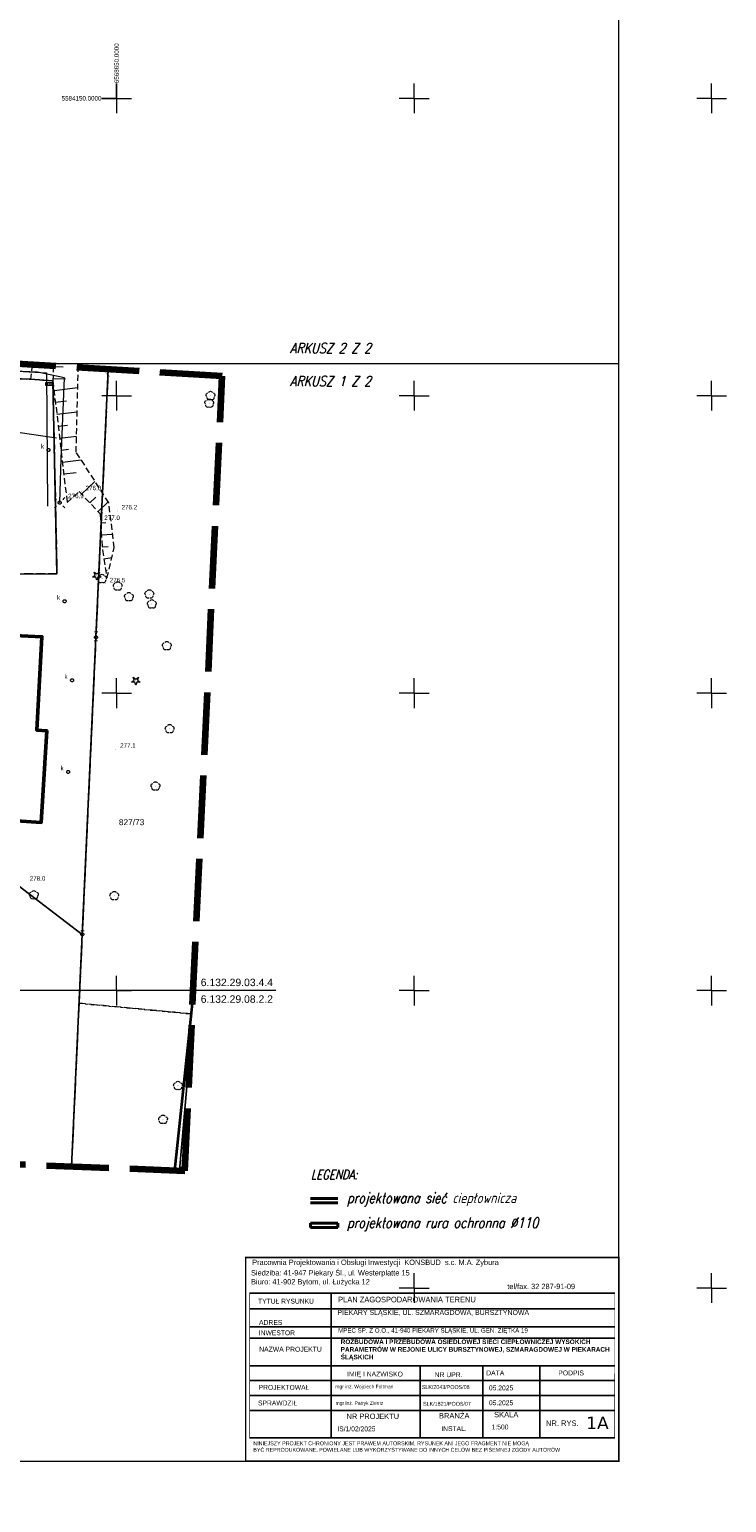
# Model space of a CAD drawing. Extents: x 0 to 6568752, y 0 to 5584302.
# Tile 47 of 58: x 6568635 to 6568752, y 5583914 to 5584162. Entities that reach past the tile are written whole.
import ezdxf
from ezdxf.enums import TextEntityAlignment as Align

# ---------------------------------------------------------------- set-up
doc = ezdxf.new("R2010")
doc.units = 0
doc.header["$PDSIZE"] = 0.75
for name, pattern in [('GAK', [3.5, 2, -0.7, 0.1, -0.7]), ('KROPK2', [1, 0.05, -0.95]), ('PRZER1-1', [1, 0.5, -0.5]), ('PRZER2-1', [1.5, 1, -0.5]), ('PRZER3-1', [2, 1.5, -0.5])]:
    doc.linetypes.add(name, pattern=pattern)
doc.layers.get('0').update_dxf_attribs({"linetype": 'CONTINUOUS'})
doc.layers.get('Defpoints').update_dxf_attribs({"linetype": 'CONTINUOUS'})
doc.layers.add('_D.OBRZEŻE', color=43, linetype='CONTINUOUS')
for name, color, linetype, lineweight in [('alarm', 51, 'CONTINUOUS', 50), ('EGBU', 7, 'CONTINUOUS', 50), ('EGDE', 7, 'CONTINUOUS', 18), ('EGDE_O', 7, 'CONTINUOUS', 18), ('EGPG', 7, 'CONTINUOUS', 18), ('GESJAE', 7, 'CONTINUOUS', 50), ('OTKC', 7, 'CONTINUOUS', 18), ('OTKJ', 7, 'CONTINUOUS', 18), ('OTKK', 7, 'CONTINUOUS', 25), ('OTOO', 7, 'CONTINUOUS', 35), ('OTRK', 7, 'CONTINUOUS', 18), ('OTRN', 7, 'CONTINUOUS', 13), ('OTRN_O', 7, 'CONTINUOUS', 13), ('ramka sekcji', 7, 'CONTINUOUS', 18), ('siec', 7, 'GAK', 70), ('SUEO', 7, 'CONTINUOUS', 18), ('zakres', 6, 'PRZER3-1', 106)]:
    doc.layers.add(name, color=color, linetype=linetype, lineweight=lineweight)
for name, color, linetype, lineweight, true_color in [('EGKK', 7, 'CONTINUOUS', 18, 0x24bc24), ('EGUG', 7, 'CONTINUOUS', 18, 0x008000), ('OTZG', 7, 'CONTINUOUS', 18, 0x008000), ('OTZL', 7, 'CONTINUOUS', 18, 0x008000), ('SUEP', 1, 'CONTINUOUS', 18, 0xff0000), ('SUKK', 7, 'CONTINUOUS', 18, 0x803300), ('SUKP', 7, 'CONTINUOUS', 18, 0x803300), ('SUKS', 7, 'CONTINUOUS', 18, 0x803300), ('SUKS_O', 7, 'CONTINUOUS', 18, 0x803300)]:
    doc.layers.add(name, color=color, linetype=linetype, lineweight=lineweight, true_color=true_color)
doc.styles.add('Arial', font='arial.ttf')
doc.styles.add('GEO-INFO', font='arial.ttf')
doc.styles.add('Opisy018', font='verdana.ttf', dxfattribs={"height": 20})
doc.styles.add('UZBROJENIE', font='SIMPLEX.shx', dxfattribs={"width": 0.8, "oblique": 15.00003, "height": 0.9})
doc.dimstyles.get("Standard").update_dxf_attribs({"dimtxt": 0.18, "dimasz": 0.18, "dimexe": 0.18, "dimexo": 0.0625, "dimgap": 0.09, "dimtad": 0, "dimtih": 1, "dimtoh": 1, "dimdec": 4, "dimzin": 0, "dimdsep": 46, "dimtxsty": 'Standard', "dimcen": 0.09, "dimadec": 0, "dimazin": 0, "dimtfac": 1, "dimtdec": 4, "dimtofl": 0, "dimtmove": 0, "dimatfit": 3, "dimfxl": 0, "dimtolj": 1, "dimtzin": 0, "dimarcsym": 0})

# ---------------------------------------------------------------- blocks, each defined once
blk = doc.blocks.new('D_GSPRDL1')
blk.add_hatch(color=0).paths.add_polyline_path([(0, -0.045), (0.013906, -0.042798), (0.02645, -0.036406), (0.036406, -0.02645), (0.042798, -0.013906), (0.045, 0), (0.042798, 0.013906), (0.036406, 0.02645), (0.02645, 0.036406), (0.013906, 0.042798), (0, 0.045), (-0.013906, 0.042798), (-0.02645, 0.036406), (-0.036406, 0.02645), (-0.042798, 0.013906), (-0.045, 0), (-0.042798, -0.013906), (-0.036406, -0.02645), (-0.02645, -0.036406), (-0.013906, -0.042798)])
at = {"color": 0}
for points in [[(-0.635969, -0.134326), (-0.70458, -0.024001), (-0.731429, 0.103115), (-0.713292, 0.231763), (-0.652348, 0.346501), (-0.55591, 0.433559), (-0.435555, 0.482485)], [(-0.324277, 0.563333), (-0.240553, 0.662679), (-0.127956, 0.727494), (0, 0.75), (0.127956, 0.727494), (0.240553, 0.662679), (0.324277, 0.563333)], [(0.435555, 0.482485), (0.55591, 0.433559), (0.652348, 0.346501), (0.713292, 0.231763), (0.731429, 0.103115), (0.70458, -0.024001), (0.635969, -0.134326)], [(-0.068773, -0.646351), (-0.194901, -0.677512), (-0.324092, -0.663766), (-0.440839, -0.606763), (-0.531129, -0.513345), (-0.584125, -0.394725), (-0.593465, -0.265141)], [(0.593465, -0.265141), (0.584125, -0.394725), (0.531129, -0.513345), (0.440839, -0.606763), (0.324092, -0.663766), (0.194901, -0.677512), (0.068773, -0.646351)]]:
    blk.add_lwpolyline(points, dxfattribs=at)
blk = doc.blocks.new('D_GSPRDI1')
blk.add_hatch(color=0).paths.add_polyline_path([(0, -0.045), (0.013906, -0.042798), (0.02645, -0.036406), (0.036406, -0.02645), (0.042798, -0.013906), (0.045, 0), (0.042798, 0.013906), (0.036406, 0.02645), (0.02645, 0.036406), (0.013906, 0.042798), (0, 0.045), (-0.013906, 0.042798), (-0.02645, 0.036406), (-0.036406, 0.02645), (-0.042798, 0.013906), (-0.045, 0), (-0.042798, -0.013906), (-0.036406, -0.02645), (-0.02645, -0.036406), (-0.013906, -0.042798)])
at = {"color": 0}
blk.add_lwpolyline([(0.272471, 0.088531), (0.713338, -0.231778), (0.168396, -0.231778), (0, -0.750048), (-0.168396, -0.231778), (-0.713338, -0.231778), (-0.272471, 0.088531), (-0.440867, 0.606801), (0, 0.286493), (0.440867, 0.606801)], close=True, dxfattribs=at)
blk = doc.blocks.new('D_GSPWPN1')
blk.add_hatch(color=0).paths.add_polyline_path([(-0.045, 0), (-0.043467, -0.011647), (-0.038971, -0.0225), (-0.03182, -0.03182), (-0.0225, -0.038971), (-0.011647, -0.043467), (0, -0.045), (0.011647, -0.043467), (0.0225, -0.038971), (0.03182, -0.03182), (0.038971, -0.0225), (0.043467, -0.011647), (0.045, 0), (0.043467, 0.011647), (0.038971, 0.0225), (0.03182, 0.03182), (0.0225, 0.038971), (0.011647, 0.043467), (0, 0.045), (-0.011647, 0.043467), (-0.0225, 0.038971), (-0.03182, 0.03182), (-0.038971, 0.0225), (-0.043467, 0.011647)])
blk = doc.blocks.new('D_GUPKKS1')
at = {"color": 0}
blk.add_lwpolyline([(0.5, -0.25), (-0.5, -0.25), (-0.5, 0.25), (0.5, 0.25)], close=True, dxfattribs=at)
for points in [[(-0.175, -0.25), (-0.175, 0.25)], [(0.175, -0.25), (0.175, 0.25)]]:
    blk.add_lwpolyline(points, dxfattribs=at)
blk = doc.blocks.new('D_GUPKSD1_1')
at = {"color": 0}
blk.add_lwpolyline([(0, 0.25), (0.064705, 0.241481), (0.125, 0.216506), (0.176777, 0.176777), (0.216506, 0.125), (0.241481, 0.064705), (0.25, 0), (0.241481, -0.064705), (0.216506, -0.125), (0.176777, -0.176777), (0.125, -0.216506), (0.064705, -0.241481), (0, -0.25), (-0.064705, -0.241481), (-0.125, -0.216506), (-0.176777, -0.176777), (-0.216506, -0.125), (-0.241481, -0.064705), (-0.25, 0), (-0.241481, 0.064705), (-0.216506, 0.125), (-0.176777, 0.176777), (-0.125, 0.216506), (-0.064705, 0.241481)], close=True, dxfattribs=at)
blk = doc.blocks.new('D_GEPPGD1_1')
at = {"color": 0}
blk.add_lwpolyline([(0, 0.25), (0.077254, 0.237764), (0.146946, 0.202254), (0.202254, 0.146946), (0.237764, 0.077254), (0.25, 0), (0.237764, -0.077254), (0.202254, -0.146946), (0.146946, -0.202254), (0.077254, -0.237764), (0, -0.25), (-0.077254, -0.237764), (-0.146946, -0.202254), (-0.202254, -0.146946), (-0.237764, -0.077254), (-0.25, 0), (-0.237764, 0.077254), (-0.202254, 0.146946), (-0.146946, 0.202254), (-0.077254, 0.237764)], close=True, dxfattribs=at)
blk = doc.blocks.new('D_KOLO')
blk.add_hatch(color=0).paths.add_polyline_path([(-0.175, 0), (-0.169037, -0.045293), (-0.151554, -0.0875), (-0.123744, -0.123744), (-0.0875, -0.151554), (-0.045293, -0.169037), (0, -0.175), (0.045293, -0.169037), (0.0875, -0.151554), (0.123744, -0.123744), (0.151554, -0.0875), (0.169037, -0.045293), (0.175, 0), (0.169037, 0.045293), (0.151554, 0.0875), (0.123744, 0.123744), (0.0875, 0.151554), (0.045293, 0.169037), (0, 0.175), (-0.045293, 0.169037), (-0.0875, 0.151554), (-0.123744, 0.123744), (-0.151554, 0.0875), (-0.169037, 0.045293)])
blk = doc.blocks.new('D_GSLKOG1')
blk.add_hatch(color=0).paths.add_polyline_path([(-0.175, 0), (-0.169037, -0.045293), (-0.151554, -0.0875), (-0.123744, -0.123744), (-0.0875, -0.151554), (-0.045293, -0.169037), (0, -0.175), (0.045293, -0.169037), (0.0875, -0.151554), (0.123744, -0.123744), (0.151554, -0.0875), (0.169037, -0.045293), (0.175, 0), (0.169037, 0.045293), (0.151554, 0.0875), (0.123744, 0.123744), (0.0875, 0.151554), (0.045293, 0.169037), (0, 0.175), (-0.045293, 0.169037), (-0.0875, 0.151554), (-0.123744, 0.123744), (-0.151554, 0.0875), (-0.169037, 0.045293)])
blk = doc.blocks.new('D_GUPELA2')
blk.add_hatch(color=0).paths.add_polyline_path([(-0.001087, 0.044987), (0.011881, 0.043403), (0.021281, 0.03965), (0.030065, 0.033482), (0.038133, 0.023893), (0.043117, 0.012881), (0.044986, 0.001113), (0.044323, -0.007777), (0.040557, -0.019497), (0.033417, -0.030138), (0.024849, -0.037517), (0.013788, -0.042836), (0.002013, -0.044955), (-0.00982, -0.043916), (-0.020466, -0.040077), (-0.029541, -0.033946), (-0.036867, -0.025804), (-0.04187, -0.01649), (-0.04461, -0.005909), (-0.044532, 0.006476), (-0.041285, 0.017903), (-0.034764, 0.028574), (-0.024479, 0.03776), (-0.013449, 0.042943)])
at = {"color": 0}
for points in [[(-0.883883, 0.883883), (-0.53033, 0.53033)], [(0.883883, 0.883883), (0.53033, 0.53033)], [(-0.883883, -0.883883), (-0.53033, -0.53033)], [(0.883883, -0.883883), (0.53033, -0.53033)]]:
    blk.add_lwpolyline(points, dxfattribs=at)
blk = doc.blocks.new('D_GUPELA1')
at = {"color": 0}
blk.add_lwpolyline([(0, 0.25), (0.064705, 0.241481), (0.125, 0.216506), (0.176777, 0.176777), (0.216506, 0.125), (0.241481, 0.064705), (0.25, 0), (0.241481, -0.064705), (0.216506, -0.125), (0.176777, -0.176777), (0.125, -0.216506), (0.064705, -0.241481), (0, -0.25), (-0.064705, -0.241481), (-0.125, -0.216506), (-0.176777, -0.176777), (-0.216506, -0.125), (-0.241481, -0.064705), (-0.25, 0), (-0.241481, 0.064705), (-0.216506, 0.125), (-0.176777, 0.176777), (-0.125, 0.216506), (-0.064705, 0.241481)], close=True, dxfattribs=at)
blk = doc.blocks.new('*D45')
at = {"layer": 'Defpoints', "color": 0, "lineweight": 40}
for p in [(6568647.5, 5584150), (6568650, 5584150), (0, 0)]:
    blk.add_point(p, dxfattribs=at)
at = {"layer": 'ramka sekcji', "color": 0, "lineweight": -2}
blk.add_line((6568649.94, 5584150), (6568647.5, 5584150), dxfattribs=at)
at = {"layer": 'ramka sekcji', "color": 0, "insert": (6568644.11, 5584150), "char_height": 0.75, "attachment_point": 5, "style": 'GEO-INFO'}
blk.add_mtext('\\A1;5584150.0000', dxfattribs=at)
blk = doc.blocks.new('*D46')
at = {"layer": 'Defpoints', "color": 0, "lineweight": 40}
for p in [(6568650, 5584152.5), (6568650, 5584150), (0, 0)]:
    blk.add_point(p, dxfattribs=at)
at = {"layer": 'ramka sekcji', "color": 0, "lineweight": -2}
blk.add_line((6568650, 5584150.06), (6568650, 5584152.5), dxfattribs=at)
at = {"layer": 'ramka sekcji', "color": 0, "insert": (6568650, 5584155.9), "char_height": 0.75, "attachment_point": 5, "rotation": 90, "style": 'GEO-INFO'}
blk.add_mtext('\\A1;6568650.0000', dxfattribs=at)

msp = doc.modelspace()

# ---------------------------------------------------------------- linework, layer by layer
at = {"layer": '_D.OBRZEŻE', "color": 0}
for p, q in [((6568672.32747, 5583949.11572), (6568733.71427, 5583949.11572)), ((6568686.04129, 5583924.80505), (6568686.04129, 5583949.11572)), ((6568672.34568, 5583946.51648), (6568733.71338, 5583946.51648)), ((6568672.35552, 5583943.44836), (6568733.71233, 5583943.44836)), ((6568672.35552, 5583941.55921), (6568733.71168, 5583941.55921)), ((6568672.35552, 5583936.93153), (6568733.7101, 5583936.93153)), ((6568701.04085, 5583924.80505), (6568701.04085, 5583936.93153)), ((6568711.54761, 5583924.80505), (6568711.54761, 5583936.93153)), ((6568721.1419, 5583924.80505), (6568721.1419, 5583936.93153)), ((6568672.35552, 5583934.43153), (6568733.70925, 5583934.43153)), ((6568672.35552, 5583931.93153), (6568733.70839, 5583931.93153)), ((6568672.35552, 5583929.43153), (6568733.70753, 5583929.43153)), ((6568672.35552, 5583924.80505), (6568733.70595, 5583924.80505))]:
    msp.add_line(p, q, dxfattribs=at)
for points, const_width in [([(6568671.69713, 5583955.11572), (6568734.39713, 5583955.11572), (6568734.39713, 5583920.87902), (6568671.69713, 5583920.87902)], 0.2592), ([(6568733.71427, 5583949.12879), (6568672.35552, 5583949.12879), (6568672.35552, 5583924.73001), (6568733.70594, 5583924.76879)], 0.07387)]:
    msp.add_lwpolyline(points, close=True, dxfattribs=dict(at, const_width=const_width))
at = {"layer": 'EGBU', "color": 0, "linetype": 'Continuous', "lineweight": 50, "elevation": 10.18}
msp.add_lwpolyline([(6568625.67, 5584029.02), (6568626.59743, 5584044.42931), (6568625, 5584044.52), (6568625.88, 5584060.02), (6568637.45, 5584059.48), (6568636.57315, 5584043.78351), (6568638.27, 5584043.68), (6568637.33, 5584028.27)], close=True, dxfattribs=at)
at = {"layer": 'EGDE', "color": 0, "linetype": 'Continuous', "elevation": 10.22}
for points in [[(6568648.59375, 5584104.42383), (6568646.521, 5584059.38927), (6568644.22449, 5584009.45582), (6568609.00522, 5584036.3441), (6568583.6998, 5584038.16817), (6568558.47556, 5584075.58605), (6568538.06756, 5584076.86319), (6568491.15577, 5584079.0589), (6568441.65482, 5584081.9513), (6568391.77674, 5584086.94902), (6568374.92948, 5584088.19204), (6568375.19, 5584092.43), (6568377.65, 5584132.3), (6568371.2, 5584132.71), (6568369.87809, 5584134.81056), (6568369.45834, 5584137.11533), (6568375.25714, 5584238.8479), (6568377.54509, 5584242.89769), (6568381.25599, 5584245.17568), (6568384.82038, 5584245.63164)], [(6568642.42876, 5583970.4513), (6568644.22449, 5584009.45582), (6568646.521, 5584059.38927), (6568648.59375, 5584104.42383)], [(6568594.31055, 5583939.47691), (6568591.06023, 5583939.65534), (6568585.12694, 5583937.54872), (6568482.90911, 5583944.55214), (6568370.44353, 5583952.88368), (6568294.32233, 5583957.98331), (6568295.92847, 5583986.21622), (6568307.93382, 5584034.73468), (6568319.9193, 5584083.24287), (6568320.72616, 5584086.59352), (6568329.45932, 5584084.84591), (6568374.48985, 5584081.95589), (6568374.92948, 5584088.19204), (6568391.77674, 5584086.94902), (6568441.65482, 5584081.9513), (6568491.15577, 5584079.0589), (6568538.06756, 5584076.86319), (6568558.47556, 5584075.58605), (6568583.6998, 5584038.16817), (6568609.00522, 5584036.3441), (6568644.22449, 5584009.45582)], [(6568644.22449, 5584009.45582), (6568642.42876, 5583970.4513)], [(6568660.58268, 5583969.74843), (6568662.51986, 5583992.20241)], [(6568662.51986, 5583992.20241), (6568660.58268, 5583969.74843)]]:
    msp.add_lwpolyline(points, dxfattribs=at)
at = {"layer": 'EGKK', "color": 0, "linetype": 'PRZER3-1', "lineweight": 18, "elevation": 10.06}
msp.add_lwpolyline([(6568662.70209, 5583996.06621), (6568643.69096, 5583997.86719), (6568644.22449, 5584009.45582), (6568646.521, 5584059.38927), (6568648.59375, 5584104.42383)], dxfattribs=at)
at = {"layer": 'EGUG', "color": 0, "linetype": 'PRZER1-1', "lineweight": 18, "elevation": 10.08}
for points in [[(6568648.59375, 5584104.42383), (6568646.521, 5584059.38927), (6568644.22449, 5584009.45582), (6568643.69096, 5583997.86719), (6568642.42876, 5583970.4513)], [(6568662.70209, 5583996.06621), (6568643.69096, 5583997.86719), (6568644.22449, 5584009.45582), (6568646.521, 5584059.38927), (6568648.59375, 5584104.42383)], [(6568642.42876, 5583970.4513), (6568643.69096, 5583997.86719)], [(6568643.69096, 5583997.86719), (6568662.70209, 5583996.06621)]]:
    msp.add_lwpolyline(points, dxfattribs=at)
at = {"layer": 'GESJAE', "color": 0, "linetype": 'KROPK2', "lineweight": 50, "elevation": 10.22}
for points in [[(6568642.42876, 5583970.4513), (6568644.22449, 5584009.45582), (6568646.521, 5584059.38927), (6568648.59375, 5584104.42383)], [(6568648.59375, 5584104.42383), (6568646.521, 5584059.38927), (6568644.22449, 5584009.45582), (6568642.42876, 5583970.4513)]]:
    msp.add_lwpolyline(points, dxfattribs=at)
at = {"layer": 'OTKC', "color": 0, "linetype": 'PRZER2-1', "lineweight": 18, "elevation": 10.18}
msp.add_lwpolyline([(6568635.82122, 5584105.18945), (6568635.54, 5584102.77), (6568633.3, 5584102.87)], dxfattribs=at)
at = {"layer": 'OTKJ', "color": 0, "linetype": 'PRZER3-1', "lineweight": 18, "elevation": 10.18}
msp.add_lwpolyline([(6568633.3, 5584102.87), (6568635.54, 5584102.77), (6568639.29, 5584102.53), (6568639.98, 5584070.08), (6568624.96, 5584069.96)], dxfattribs=at)
at = {"layer": 'OTKK', "color": 0, "linetype": 'Continuous', "lineweight": 25, "elevation": 10.18}
msp.add_lwpolyline([(6568624.96, 5584069.96), (6568639.98, 5584070.08), (6568639.29, 5584102.53), (6568635.54, 5584102.77), (6568633.3, 5584102.87), (6568631.08, 5584102.96), (6568629.08, 5584103.06), (6568625.92, 5584103.24), (6568623.92, 5584103.34), (6568623.36, 5584103.37), (6568621.76, 5584103.45), (6568614.97, 5584103.73), (6568613.26, 5584106.43), (6568604.16, 5584106.95), (6568602.51, 5584107.17), (6568588.98, 5584107.87), (6568587.46, 5584105.02, -0.250060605), (6568580.74, 5584110.63), (6568582.92, 5584147.02)], format="xyb", dxfattribs=at)
at = {"layer": 'OTOO', "color": 0, "linetype": 'Continuous', "lineweight": 35, "elevation": 10.18}
for points in [[(6568662.49, 5583995.16), (6568662.83876, 5583998.96407)], [(6568659.78, 5583969.78), (6568662.49, 5583995.16)]]:
    msp.add_lwpolyline(points, dxfattribs=at)
at = {"layer": 'OTRK', "color": 0, "linetype": 'PRZER2-1', "lineweight": 18, "elevation": 10.06}
msp.add_lwpolyline([(6568639.39031, 5584104.97551), (6568639.29, 5584102.53), (6568641.68, 5584082.08), (6568643.7, 5584083.89), (6568647.23, 5584080.15), (6568647.61, 5584074.07), (6568648.38, 5584069.37), (6568649.6, 5584074.47), (6568648.69, 5584082), (6568643.2, 5584090.53), (6568643.55665, 5584104.72577)], dxfattribs=at)
at = {"layer": 'OTRK', "color": 0, "linetype": 'Continuous', "lineweight": 18, "elevation": 10.06}
for points in [[(6568639.38906, 5584104.94494), (6568641.00847, 5584104.87851)], [(6568639.30615, 5584102.92383), (6568641.4066, 5584102.83767)], [(6568639.47905, 5584100.91235), (6568643.47257, 5584101.37908)], [(6568639.71386, 5584098.90322), (6568641.56756, 5584099.11986)], [(6568639.94867, 5584096.89408), (6568643.36993, 5584097.29392)], [(6568640.18348, 5584094.88494), (6568641.75105, 5584095.06814)], [(6568640.41829, 5584092.8758), (6568643.2673, 5584093.20877)], [(6568640.6531, 5584090.86666), (6568641.93454, 5584091.01643)], [(6568640.88791, 5584088.85753), (6568644.03937, 5584089.22584)], [(6568641.12272, 5584086.84839), (6568643.19058, 5584087.09006)], [(6568644.09682, 5584083.46957), (6568646.36582, 5584085.61117)], [(6568645.48527, 5584081.99853), (6568646.48239, 5584082.93966)], [(6568646.87372, 5584080.52748), (6568648.5932, 5584082.15041)], [(6568647.3238, 5584078.64918), (6568648.20274, 5584078.70411)], [(6568647.44998, 5584076.63031), (6568649.32477, 5584076.74748)], [(6568647.57616, 5584074.61143), (6568648.57201, 5584074.67367)], [(6568647.84933, 5584072.60915), (6568649.20811, 5584072.83176)], [(6568648.17637, 5584070.61295), (6568648.43707, 5584070.65566)]]:
    msp.add_lwpolyline(points, dxfattribs=at)
at = {"layer": 'ramka sekcji', "color": 0}
for p, q in [((6568650, 5584150), (6568650, 5584152.5)), ((6568700, 5584150), (6568700, 5584152.5)), ((6568750, 5584150), (6568750, 5584152.5)), ((6568650, 5584150), (6568647.5, 5584150)), ((6568650, 5584150), (6568650, 5584147.5)), ((6568650, 5584150), (6568652.5, 5584150)), ((6568700, 5584150), (6568697.5, 5584150)), ((6568700, 5584150), (6568700, 5584147.5)), ((6568700, 5584150), (6568702.5, 5584150)), ((6568750, 5584150), (6568747.5, 5584150)), ((6568750, 5584150), (6568750, 5584147.5)), ((6568750, 5584150), (6568752.5, 5584150)), ((6568650, 5584100), (6568650, 5584102.5)), ((6568700, 5584100), (6568700, 5584102.5)), ((6568750, 5584100), (6568750, 5584102.5)), ((6568650, 5584100), (6568647.5, 5584100)), ((6568650, 5584100), (6568650, 5584097.5)), ((6568650, 5584100), (6568652.5, 5584100)), ((6568700, 5584100), (6568697.5, 5584100)), ((6568700, 5584100), (6568700, 5584097.5)), ((6568700, 5584100), (6568702.5, 5584100)), ((6568750, 5584100), (6568747.5, 5584100)), ((6568750, 5584100), (6568750, 5584097.5)), ((6568750, 5584100), (6568752.5, 5584100)), ((6568650, 5584050), (6568650, 5584052.5)), ((6568700, 5584050), (6568700, 5584052.5)), ((6568750, 5584050), (6568750, 5584052.5)), ((6568650, 5584050), (6568647.5, 5584050)), ((6568650, 5584050), (6568650, 5584047.5)), ((6568650, 5584050), (6568652.5, 5584050)), ((6568700, 5584050), (6568697.5, 5584050)), ((6568700, 5584050), (6568700, 5584047.5)), ((6568700, 5584050), (6568702.5, 5584050)), ((6568750, 5584050), (6568747.5, 5584050)), ((6568750, 5584050), (6568750, 5584047.5)), ((6568750, 5584050), (6568752.5, 5584050)), ((6568650, 5584000), (6568650, 5584002.5)), ((6568700, 5584000), (6568700, 5584002.5)), ((6568750, 5584000), (6568750, 5584002.5)), ((6568676.7409, 5584000), (6568400, 5584000)), ((6568650, 5584000), (6568647.5, 5584000)), ((6568650, 5584000), (6568650, 5583997.5)), ((6568650, 5584000), (6568652.5, 5584000)), ((6568700, 5584000), (6568697.5, 5584000)), ((6568700, 5584000), (6568700, 5583997.5)), ((6568700, 5584000), (6568702.5, 5584000)), ((6568750, 5584000), (6568747.5, 5584000)), ((6568750, 5584000), (6568750, 5583997.5)), ((6568750, 5584000), (6568752.5, 5584000)), ((6568700, 5583950), (6568700, 5583952.5)), ((6568750, 5583950), (6568750, 5583952.5)), ((6568700, 5583950), (6568697.5, 5583950)), ((6568700, 5583950), (6568700, 5583947.5)), ((6568700, 5583950), (6568702.5, 5583950)), ((6568750, 5583950), (6568747.5, 5583950)), ((6568750, 5583950), (6568750, 5583947.5)), ((6568750, 5583950), (6568752.5, 5583950))]:
    msp.add_line(p, q, dxfattribs=at)
at = {"layer": 'ramka sekcji', "color": 5, "lineweight": 40}
for p, q in [((6568682.60709, 5583960.88304), (6568682.60709, 5583960.16543)), ((6568687.15659, 5583960.88304), (6568687.15659, 5583960.16543))]:
    msp.add_line(p, q, dxfattribs=at)
at = {"layer": 'siec', "color": 0, "linetype": 'ByBlock', "lineweight": 20}
msp.add_line((6568238.01967, 5584105.39829), (6568734.39713, 5584105.39829), dxfattribs=at)
at = {"layer": 'siec', "color": 0, "linetype": 'Continuous', "lineweight": 40}
for p, q in [((6568687.15659, 5583965.05119), (6568682.60709, 5583965.05119)), ((6568687.15659, 5583964.33358), (6568682.60709, 5583964.33358))]:
    msp.add_line(p, q, dxfattribs=at)
at = {"layer": 'siec', "color": 5, "linetype": 'Continuous', "lineweight": 40}
for p, q in [((6568687.15659, 5583960.88304), (6568682.60709, 5583960.88304)), ((6568687.15659, 5583960.16543), (6568682.60709, 5583960.16543))]:
    msp.add_line(p, q, dxfattribs=at)
at = {"layer": 'siec', "color": 0, "linetype": 'ByBlock', "lineweight": 20}
msp.add_lwpolyline([(6568734.39713, 5584289.91756), (6568240.9245, 5584289.91756), (6568240.9245, 5583920.87902), (6568734.39713, 5583920.87902)], close=True, dxfattribs=at)
at = {"layer": 'SUEP', "linetype": 'Continuous', "lineweight": 18, "elevation": 10.14}
for points in [[(6568640.43, 5584082.03), (6568640.69, 5584089.39), (6568641.24, 5584103.02), (6568636.69, 5584103.95), (6568617.33, 5584104.83), (6568613.65, 5584107.14), (6568599.92, 5584108.18), (6568591.12, 5584108.53), (6568588.18, 5584108.66), (6568586.87, 5584106.7), (6568583.78, 5584107.84), (6568582.68, 5584114.09), (6568583.17, 5584121.74), (6568583.88, 5584129.52), (6568586.13, 5584146.77), (6568588.42, 5584161.56), (6568588.64, 5584171.67)], [(6568615.77907, 5584105.12669), (6568638.23729, 5584103.84596), (6568638.3758, 5584081.46602)], [(6568659.49566, 5583969.79052), (6568659.7459, 5583969.87275)], [(6568659.7459, 5583969.87275), (6568661.50158, 5583970.6119)]]:
    msp.add_lwpolyline(points, dxfattribs=at)
at = {"layer": 'SUKP', "color": 0, "linetype": 'Continuous', "lineweight": 18, "elevation": 10.14}
msp.add_lwpolyline([(6568639.87256, 5584092.86924), (6568617.31505, 5584096.18106)], dxfattribs=at)
at = {"layer": 'zakres', "color": 0, "ltscale": 7}
msp.add_lwpolyline([(6568248.9828, 5583949.49809), (6568593.23088, 5583926.24598), (6568594.73885, 5583944.72564), (6568600.03506, 5583944.48551), (6568601.93947, 5583972.41355), (6568624.21788, 5583971.15638), (6568661.45926, 5583969.71449), (6568667.75842, 5584103.27503), (6568620.63994, 5584106.09947), (6568620.96872, 5584115.5807), (6568625.17121, 5584115.63721), (6568627.02161, 5584150.96538), (6568590.71801, 5584153.27937), (6568592.77721, 5584185.3763), (6568538.50559, 5584204.10606), (6568463.99933, 5584229.86642), (6568419.28314, 5584244.20999), (6568355.04246, 5584262.48696)], dxfattribs=at)

# ---------------------------------------------------------------- block references
at = {"layer": 'EGPG', "color": 0, "linetype": 'Continuous', "lineweight": 18}
for p in [(6568646.521, 5584059.38927, 10.24), (6568644.22449, 5584009.45582, 10.24)]:
    msp.add_blockref('D_GEPPGD1_1', p, dxfattribs=at)
at = {"layer": 'OTOO', "color": 0, "linetype": 'Continuous', "lineweight": 35}
for name, p, rotation in [('D_KOLO', (6568663.12865, 5584002.12596, 10.18), 84.76164872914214), ('D_KOLO', (6568663.12865, 5584002.12596, 10.18), 84.76164872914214), ('D_GSLKOG1', (6568662.49, 5583995.16, 10.18), 83.90522198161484), ('D_GSLKOG1', (6568662.49, 5583995.16, 10.18), 84.76164872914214), ('D_KOLO', (6568661.9313, 5583989.92761, 10.18), 83.90522198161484), ('D_KOLO', (6568661.9313, 5583989.92761, 10.18), 83.90522198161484), ('D_KOLO', (6568661.135, 5583982.47, 10.18), 83.90522198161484), ('D_KOLO', (6568661.135, 5583982.47, 10.18), 83.90522198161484), ('D_KOLO', (6568660.3387, 5583975.01239, 10.18), 83.90522198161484), ('D_KOLO', (6568660.3387, 5583975.01239, 10.18), 83.90522198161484), ('D_GSLKOG1', (6568659.78, 5583969.78, 10.18), 83.90522198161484)]:
    msp.add_blockref(name, p, dxfattribs=dict(at, rotation=rotation))
at = {"layer": 'OTRN', "color": 0, "linetype": 'Continuous', "lineweight": 13}
for p in [(6568644.04, 5584083.87, 10.08), (6568641.1, 5584082.53, 10.08), (6568647.18, 5584078.87, 10.08), (6568650.08, 5584080.64, 10.08), (6568648.1, 5584068.38, 10.08), (6568649.84, 5584040.59, 10.08)]:
    msp.add_blockref('D_GSPWPN1', p, dxfattribs=at)
at = {"layer": 'OTZG', "color": 0, "linetype": 'Continuous', "lineweight": 18}
for p in [(6568646.68, 5584069.76, 10.12), (6568653.24, 5584052.09, 10.12)]:
    msp.add_blockref('D_GSPRDI1', p, dxfattribs=at)
at = {"layer": 'OTZL', "color": 0, "linetype": 'Continuous', "lineweight": 18}
for p in [(6568665.78, 5584100, 10.12), (6568665.56, 5584098.72, 10.12), (6568647.55, 5584069.24, 10.12), (6568650.19, 5584067.99, 10.12), (6568652.06, 5584066.18, 10.12), (6568655.5, 5584066.64, 10.12), (6568655.92, 5584064.98, 10.12), (6568658.44, 5584057.96, 10.12), (6568658.91, 5584043.99, 10.12), (6568656.53, 5584034.35, 10.12), (6568636.09, 5584016.07, 10.12), (6568649.61, 5584015.93, 10.12), (6568660.31, 5583984.01, 10.12), (6568657.81, 5583978.32, 10.12)]:
    msp.add_blockref('D_GSPRDL1', p, dxfattribs=at)
at = {"layer": 'SUEO', "color": 0, "linetype": 'Continuous', "lineweight": 18}
for name, p in [('D_GUPELA2', (6568640.43, 5584082.03, 10.15)), ('D_GUPELA1', (6568640.43, 5584082.03, 10.16))]:
    msp.add_blockref(name, p, dxfattribs=at)
at = {"layer": 'SUKK', "color": 0, "linetype": 'Continuous', "lineweight": 18}
msp.add_blockref('D_GUPKKS1', (6568638.63, 5584101.97, 10.16), dxfattribs=at)
at = {"layer": 'SUKS', "color": 0, "linetype": 'Continuous', "lineweight": 18}
for p in [(6568638.55, 5584090.88, 10.16), (6568641.26, 5584065.45, 10.16), (6568642.51, 5584052.17, 10.16), (6568641.85, 5584036.76, 10.16)]:
    msp.add_blockref('D_GUPKSD1_1', p, dxfattribs=at)

# ---------------------------------------------------------------- texts
at = {"layer": '_D.OBRZEŻE', "color": 0, "attachment_point": 1}
for s, insert, char_height, width in [('Pracownia Projektowania i Obsługi Inwestycji  KONSBUD  s.c. M.A. Zybura{\\Q15;              }', (6568672.78287, 5583954.76462), 0.9, 281.0887795), ('Siedziba: 41-947 Piekary Śl., ul. Westerplatte 15\\PBiuro: 41-902 Bytom, ul. Łużycka 12', (6568672.5863, 5583953.00175), 0.9, 48.0726947), ('{\\H0.8612x; tel/fax. 32 287-91-09}\\P ', (6568715.30852, 5583950.71162), 1.045, 31.985031), ('TYTUŁ RYSUNKU', (6568673.76428, 5583948.19082), 0.8162487, 23.6926156), ('PLAN ZAGOSPODAROWANIA TERENU', (6568687.22925, 5583948.52559), 0.9405, 47.7426776), ('{\\fArial|b0|i0|c238|p34;ADRES }', (6568673.92703, 5583944.61493), 0.8162487, 23.6926156), ('PIEKARY ŚLĄSKIE, UL. SZMARAGDOWA, BURSZTYNOWA', (6568687.11045, 5583946.31275), 0.84645, 45.9463652), ('INWESTOR', (6568673.9047, 5583942.86975), 0.816249, 23.6926156), ('MPEC SP. Z O.O., 41-940 PIEKARY ŚLĄSKIE, UL. GEN. ZIĘTKA 19', (6568687.22671, 5583943.25057), 0.75, 51.5964638), ('{\\fArial|b0|i0|c238|p34;NAZWA PROJEKTU}', (6568673.96304, 5583940.11869), 0.8162487, 23.6926156), ('{\\fArial|b1|i0|c238|p34;\\H0.819x;ROZBUDOWA I PRZEBUDOWA OSIEDLOWEJ SIECI CIEPŁOWNICZEJ WYSOKICH PARAMETRÓW W REJONIE ULICY BURSZTYNOWEJ, SZMARAGDOWEJ W PIEKARACH ŚLĄSKICH\\fArial|b0|i0|c238|p34;\\H1.221x;  }', (6568687.65527, 5583941.34931), 0.94215502, 47.5860782), ('{\\fArial|b0|i0|c238|p34;\\Q0;IMIĘ I NAZWISKO}', (6568688.73816, 5583935.94015), 0.8162487, 23.6926156), ('{\\fArial|b0|i0|c238|p34;NR UPR.}', (6568703.44365, 5583935.83295), 0.8162487, 23.6926156), ('{\\fArial|b0|i0|c238|p34;\\Q0;DATA}', (6568712.11325, 5583936.12771), 0.8162487, 23.6926156), ('{\\fArial|b0|i0|c238|p34;\\Q0;PODPIS}', (6568724.22517, 5583936.12771), 0.8162487, 23.6926156), ('PROJEKTOWAŁ', (6568673.8713, 5583933.70061), 0.8162487, 23.6926156), ('mgr inż. Wojciech Foltman', (6568686.76217, 5583933.72508), 0.6, 23.6926156), ('SLK/2043/POOS/08', (6568701.28838, 5583933.6749), 0.65, 22.5079848), ('05.2025', (6568712.57767, 5583933.61421), 0.816249, 23.6926151), ('SPRAWDZIŁ', (6568673.76709, 5583931.08258), 0.816249, 23.6926156), ('mgr inż. Patryk Zientz', (6568686.80571, 5583930.95347), 0.6, 23.6926156), ('SLK/1821/POOS/07', (6568701.50255, 5583930.8598), 0.65, 22.5079848), ('05.2025', (6568712.57767, 5583931.11421), 0.816249, 23.6926151), ('NR PROJEKTU', (6568688.63544, 5583928.889), 0.906943, 23.6926156), ('{\\fArial|b0|i0|c238|p34;\\Q0;BRANŻA}', (6568704.16579, 5583928.97677), 0.906943, 23.6926156), ('{\\fArial|b0|i0|c238|p34;\\Q0;SKALA}', (6568713.43563, 5583929.16449), 0.906943, 23.6926156), ('{\\fArial|b0|i0|c238|p34;\\Q0;NR. RYS.}', (6568722.1494, 5583927.72788), 0.906943, 23.6926156), ('\\A1;    IS/1/02/2025', (6568685.8557, 5583926.72705), 0.8162487, 23.6926156), ('^IINSTAL.', (6568701.3044, 5583926.77054), 0.816249, 23.6926156), ('^I  1:500', (6568709.13859, 5583927.04605), 0.816249, 23.6926156), (' NINIEJSZY PROJEKT CHRONIONY JEST PRAWEM AUTORSKIM, RYSUNEK ANI JEGO FRAGMENT NIE MOGĄ\\P BYĆ REPRODUKOWANE, POWIELANE LUB WYKORZYSTYWANE DO INNYCH CELÓW BEZ PISEMNEJ ZGODY AUTORÓW', (6568672.72409, 5583924.21037), 0.65, 72.4896532)]:
    msp.add_mtext(s, dxfattribs=dict(at, insert=insert, char_height=char_height, width=width))
at = {"layer": '_D.OBRZEŻE', "color": 0, "insert": (6568728.91234, 5583928.36931), "char_height": 2.09, "width": 3.4200485, "attachment_point": 1, "style": 'Opisy018'}
msp.add_mtext('1A', dxfattribs=at)
at = {"layer": 'alarm', "color": 0, "lineweight": 20, "style": 'UZBROJENIE', "oblique": 15.00003, "width": 0.8}
for s, height, p in [('ARKUSZ 2 Z 2', 1.728, (6568679.1259, 5584107.13555)), ('ARKUSZ 1 Z 2', 1.728, (6568679.1259, 5584101.5866)), ('LEGENDA:', 1.5552, (6568682.64366, 5583968.28314)), ('projektowana sieć ciepłownicza', 1.728, (6568688.70976, 5583964.27993)), ('projektowana rura ochronna %%C110', 1.728, (6568688.70976, 5583960.11178))]:
    msp.add_text(s, height=height, dxfattribs=at).set_placement(p)
at = {"layer": 'EGDE_O', "color": 0, "linetype": 'Continuous', "style": 'Arial'}
msp.add_text('827/73', height=1, dxfattribs=at).set_placement((6568652.51675, 5584027.81124, 10.8), align=Align.CENTER)
at = {"layer": 'OTRN_O', "color": 0, "linetype": 'Continuous', "lineweight": 0, "style": 'Arial'}
for s, p in [('276.9', (6568641.85, 5584082.78, 10.8)), ('276.0', (6568644.79, 5584084.12, 10.8)), ('276.2', (6568650.83, 5584080.89, 10.8)), ('277.0', (6568647.93, 5584079.12, 10.8)), ('276.5', (6568648.85, 5584068.63, 10.8)), ('277.1', (6568650.59, 5584040.84, 10.8)), ('278.0', (6568635.4, 5584018.48, 10.8))]:
    msp.add_text(s, height=0.75, dxfattribs=at).set_placement(p)
at = {"layer": 'ramka sekcji', "color": 0, "style": 'Arial'}
for s, p in [('6.132.29.03.4.4', (6568670.20748, 5584001.37554)), ('6.132.29.08.2.2', (6568670.20596, 5583998.57107))]:
    msp.add_text(s, height=1.25, rotation=360, dxfattribs=at).set_placement(p, align=Align.MIDDLE_CENTER)
at = {"layer": 'SUKS_O', "color": 0, "linetype": 'Continuous', "lineweight": 0, "style": 'Arial'}
for p in [(6568637.8, 5584091.13, 10.8), (6568640.51, 5584065.7, 10.8), (6568641.76, 5584052.42, 10.8), (6568641.1, 5584037.01, 10.8)]:
    msp.add_text('k', height=0.75, dxfattribs=at).set_placement(p, align=Align.RIGHT)

# ---------------------------------------------------------------- dimensions: what is measured, and where the dimension line sits
at = {"layer": 'ramka sekcji', "color": 0}
for offset, dtype, picture, middle in [((0, 2.5), 1, '*D46', (6568649.9999999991, 5584155.8956787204)), ((-2.5, 0), 0, '*D45', (6568644.1063676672, 5584150))]:
    dim = msp.add_ordinate_dim(feature_location=(6568650, 5584150), offset=offset, dtype=dtype, origin=(0, 0), dimstyle='Standard', override={"dimtxt": 0.75, "dimtxsty": 'GEO-INFO'}, dxfattribs=at)
    dim.commit()
    dim.dimension.update_dxf_attribs({"geometry": picture, "text_midpoint": middle})

doc.saveas('drawing.dxf')
